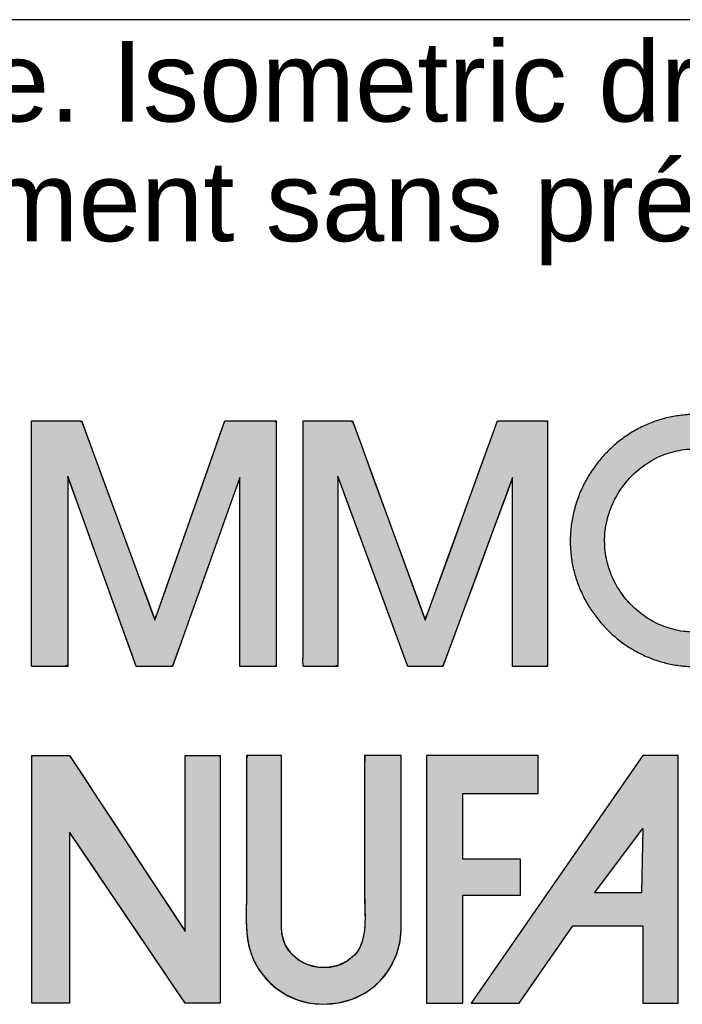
# Model space of a CAD drawing. Header units: inches. Extents: x 0 to 16.1, y 0 to 12.
# Tile 5 of 12: x 13.743 to 14.436, y 0.903 to 1.932. Entities that reach past the tile are written whole.
import ezdxf

# ---------------------------------------------------------------- set-up
doc = ezdxf.new("R2010")
doc.units = ezdxf.units.IN
doc.header["$MEASUREMENT"] = 0
doc.layers.add('Default', color=7, linetype='Continuous')

# ---------------------------------------------------------------- blocks, each defined once
blk = doc.blocks.new('block_2')
at = {"layer": 'Default', "linetype": 'Continuous'}
for points in [[(-0.49028, 0.22347), (-0.49028, 0.2089), (-0.49028, 0.19433), (-0.49028, 0.17976), (-0.49028, 0.16519), (-0.49028, 0.15063), (-0.49028, 0.13606), (-0.49028, 0.12149), (-0.49028, 0.10692), (-0.49028, 0.09236), (-0.49028, 0.08284), (-0.49028, 0.07209), (-0.49028, 0.06024), (-0.49028, 0.04804), (-0.49028, 0.03624), (-0.49028, 0.02558), (-0.49028, 0.01683), (-0.49028, 0.01072), (-0.49028, 0.008), (-0.48953, 0.00793), (-0.48684, 0.00793), (-0.48272, 0.00793), (-0.47769, 0.00793), (-0.47227, 0.00793), (-0.467, 0.00793), (-0.4624, 0.00793), (-0.459, 0.00793), (-0.45732, 0.00793), (-0.45723, 0.01064), (-0.45723, 0.02202), (-0.45723, 0.0401), (-0.45723, 0.06251), (-0.45723, 0.08686), (-0.45723, 0.11078), (-0.45723, 0.13189), (-0.45723, 0.14781), (-0.45723, 0.15616), (-0.45582, 0.15477), (-0.44862, 0.14412), (-0.43674, 0.12655), (-0.4218, 0.10444), (-0.40538, 0.08016), (-0.38912, 0.05611), (-0.37461, 0.03464), (-0.36346, 0.01815), (-0.35728, 0.00901), (-0.35624, 0.00793), (-0.35422, 0.00793), (-0.35074, 0.00793), (-0.34629, 0.00793), (-0.34136, 0.00793), (-0.33642, 0.00793), (-0.33197, 0.00793), (-0.32849, 0.00793), (-0.32647, 0.00793), (-0.32616, 0.0095), (-0.32616, 0.02272), (-0.32616, 0.04659), (-0.32616, 0.07765), (-0.32616, 0.11247), (-0.32616, 0.1476), (-0.32616, 0.1796), (-0.32616, 0.20503), (-0.32616, 0.22045), (-0.3263, 0.22347), (-0.328, 0.22347), (-0.33125, 0.22347), (-0.33556, 0.22347), (-0.34044, 0.22347), (-0.34542, 0.22347), (-0.34999, 0.22347), (-0.35368, 0.22347), (-0.356, 0.22347), (-0.35655, 0.22306), (-0.35655, 0.21531), (-0.35655, 0.19955), (-0.35655, 0.17823), (-0.35655, 0.15379), (-0.35655, 0.12869), (-0.35655, 0.10537), (-0.35655, 0.08628), (-0.35655, 0.07385), (-0.35667, 0.07053), (-0.36122, 0.07744), (-0.37117, 0.09258), (-0.38492, 0.11349), (-0.40087, 0.13774), (-0.4174, 0.16288), (-0.4329, 0.18647), (-0.44578, 0.20605), (-0.45442, 0.21918), (-0.45724, 0.22347), (-0.45855, 0.22347), (-0.46168, 0.22347), (-0.4661, 0.22347), (-0.47129, 0.22347), (-0.47672, 0.22347), (-0.48186, 0.22347), (-0.48619, 0.22347), (-0.48917, 0.22347)], [(-0.2365, 0.0069), (-0.2231, 0.00805), (-0.21099, 0.01135), (-0.20024, 0.01652), (-0.19092, 0.02332), (-0.18311, 0.03147), (-0.17687, 0.04072), (-0.17228, 0.05081), (-0.1694, 0.06148), (-0.16832, 0.07247), (-0.16831, 0.07768), (-0.16831, 0.09055), (-0.16831, 0.10973), (-0.16831, 0.13283), (-0.16831, 0.15746), (-0.16831, 0.18121), (-0.16831, 0.2017), (-0.16831, 0.21652), (-0.16831, 0.22329), (-0.16904, 0.22347), (-0.17163, 0.22347), (-0.17562, 0.22347), (-0.18049, 0.22347), (-0.18573, 0.22347), (-0.19083, 0.22347), (-0.19528, 0.22347), (-0.19857, 0.22347), (-0.20019, 0.22347), (-0.20028, 0.21349), (-0.20028, 0.19976), (-0.20028, 0.18603), (-0.20028, 0.1723), (-0.20028, 0.15858), (-0.20028, 0.14485), (-0.20028, 0.13112), (-0.20028, 0.11739), (-0.20028, 0.10367), (-0.20024, 0.09506), (-0.20008, 0.08918), (-0.19995, 0.08314), (-0.20002, 0.07706), (-0.20045, 0.07104), (-0.20141, 0.0652), (-0.20305, 0.05963), (-0.20556, 0.05445), (-0.20908, 0.04976), (-0.21526, 0.04461), (-0.22367, 0.04056), (-0.23261, 0.03878), (-0.24163, 0.03912), (-0.25028, 0.04145), (-0.25811, 0.04564), (-0.26469, 0.05156), (-0.26955, 0.05907), (-0.27227, 0.06803), (-0.27268, 0.07457), (-0.27268, 0.08377), (-0.27268, 0.10038), (-0.27268, 0.12199), (-0.27268, 0.14623), (-0.27268, 0.17067), (-0.27268, 0.19294), (-0.27268, 0.21064), (-0.27268, 0.22137), (-0.27282, 0.22347), (-0.27453, 0.22347), (-0.27778, 0.22347), (-0.28209, 0.22347), (-0.28698, 0.22347), (-0.29196, 0.22347), (-0.29654, 0.22347), (-0.30024, 0.22347), (-0.30256, 0.22347), (-0.30311, 0.22011), (-0.30311, 0.20779), (-0.30311, 0.19546), (-0.30311, 0.18314), (-0.30311, 0.17082), (-0.30311, 0.1585), (-0.30311, 0.14618), (-0.30311, 0.13386), (-0.30311, 0.12154), (-0.30311, 0.11062), (-0.30314, 0.10604), (-0.3032, 0.10144), (-0.30327, 0.09683), (-0.30333, 0.09222), (-0.30337, 0.0876), (-0.30337, 0.08299), (-0.30331, 0.07838), (-0.30318, 0.07379), (-0.30291, 0.06857), (-0.3011, 0.05732), (-0.29751, 0.04679), (-0.2923, 0.03716), (-0.28563, 0.02857), (-0.27769, 0.02119), (-0.26864, 0.01518), (-0.25864, 0.01068), (-0.24787, 0.00787)], [(-0.14629, 0.22347), (-0.14629, 0.21744), (-0.14629, 0.20105), (-0.14629, 0.17691), (-0.14629, 0.1476), (-0.14629, 0.1157), (-0.14629, 0.0838), (-0.14629, 0.05449), (-0.14629, 0.03035), (-0.14629, 0.01397), (-0.14629, 0.00793), (-0.14541, 0.00793), (-0.14302, 0.00793), (-0.13949, 0.00793), (-0.13521, 0.00793), (-0.13055, 0.00793), (-0.12589, 0.00793), (-0.1216, 0.00793), (-0.11808, 0.00793), (-0.11568, 0.00793), (-0.1148, 0.00793), (-0.1148, 0.01056), (-0.1148, 0.0177), (-0.1148, 0.02821), (-0.1148, 0.04098), (-0.1148, 0.05487), (-0.1148, 0.06876), (-0.1148, 0.08153), (-0.1148, 0.09204), (-0.1148, 0.09918), (-0.1148, 0.10181), (-0.11339, 0.10181), (-0.10957, 0.10181), (-0.10393, 0.10181), (-0.09709, 0.10181), (-0.08964, 0.10181), (-0.08219, 0.10181), (-0.07535, 0.10181), (-0.06971, 0.10181), (-0.06589, 0.10181), (-0.06448, 0.10181), (-0.06448, 0.10269), (-0.06448, 0.10508), (-0.06448, 0.1086), (-0.06448, 0.11288), (-0.06448, 0.11753), (-0.06448, 0.12219), (-0.06448, 0.12647), (-0.06448, 0.12999), (-0.06448, 0.13238), (-0.06448, 0.13326), (-0.06589, 0.13326), (-0.06971, 0.13326), (-0.07535, 0.13326), (-0.08219, 0.13326), (-0.08964, 0.13326), (-0.09709, 0.13326), (-0.10393, 0.13326), (-0.10957, 0.13326), (-0.11339, 0.13326), (-0.1148, 0.13326), (-0.1148, 0.13486), (-0.1148, 0.1392), (-0.1148, 0.14561), (-0.1148, 0.15338), (-0.1148, 0.16184), (-0.1148, 0.1703), (-0.1148, 0.17807), (-0.1148, 0.18447), (-0.1148, 0.18882), (-0.1148, 0.19042), (-0.11297, 0.19042), (-0.10798, 0.19042), (-0.10064, 0.19042), (-0.09173, 0.19042), (-0.08203, 0.19042), (-0.07233, 0.19042), (-0.06342, 0.19042), (-0.05608, 0.19042), (-0.0511, 0.19042), (-0.04926, 0.19042), (-0.04926, 0.19134), (-0.04926, 0.19385), (-0.04926, 0.19755), (-0.04926, 0.20204), (-0.04926, 0.20693), (-0.04926, 0.21182), (-0.04926, 0.21631), (-0.04926, 0.22001), (-0.04926, 0.22252), (-0.04926, 0.22345), (-0.05132, 0.22345), (-0.05699, 0.22345), (-0.06558, 0.22345), (-0.07634, 0.22346), (-0.08856, 0.22346), (-0.10152, 0.22346), (-0.1145, 0.22347), (-0.12677, 0.22347), (-0.13761, 0.22347)]]:
    blk.add_hatch(color=7, dxfattribs=at).paths.add_polyline_path(points)
h = blk.add_hatch(color=7, dxfattribs=at)
h.paths.add_polyline_path([(0.04198, 0.22347), (0.04001, 0.22064), (-0.10749, 0.00793), (-0.06554, 0.00793), (-0.01885, 0.07507), (0.04198, 0.07507), (0.04198, 0.00793), (0.07292, 0.00793), (0.07292, 0.22347)])
h.paths.add_polyline_path([(0.04093, 0.10388), (0.04198, 0.16001), (0, 0.10388)])
at = {"layer": 'Default', "color": 7, "linetype": 'Continuous'}
for p, q in [((0.04198, 0.22347), (0.04001, 0.22064)), ((0.07292, 0.22347), (0.04198, 0.22347)), ((0.07292, 0.00793), (0.07292, 0.22347)), ((0.04001, 0.22064), (-0.10749, 0.00793)), ((0, 0.10388), (0.04198, 0.16001)), ((0.04198, 0.16001), (0.04093, 0.10388)), ((0.04093, 0.10388), (0, 0.10388)), ((-0.06554, 0.00793), (-0.01885, 0.07507)), ((-0.01885, 0.07507), (0.04198, 0.07507)), ((0.04198, 0.07507), (0.04198, 0.00793)), ((-0.10749, 0.00793), (-0.06554, 0.00793)), ((0.04198, 0.00793), (0.07292, 0.00793))]:
    blk.add_line(p, q, dxfattribs=at)
for points in [[(-0.49028, 0.22347), (-0.48917, 0.22347), (-0.48619, 0.22347), (-0.48186, 0.22347), (-0.47672, 0.22347), (-0.47129, 0.22347), (-0.4661, 0.22347), (-0.46168, 0.22347), (-0.45855, 0.22347), (-0.45724, 0.22347), (-0.45442, 0.21918), (-0.44578, 0.20605), (-0.4329, 0.18647), (-0.4174, 0.16288), (-0.40087, 0.13774), (-0.38492, 0.11349), (-0.37117, 0.09258), (-0.36122, 0.07744), (-0.35667, 0.07053), (-0.35655, 0.07385), (-0.35655, 0.08628), (-0.35655, 0.10537), (-0.35655, 0.12869), (-0.35655, 0.15379), (-0.35655, 0.17823), (-0.35655, 0.19955), (-0.35655, 0.21531), (-0.35655, 0.22306), (-0.356, 0.22347), (-0.35368, 0.22347), (-0.34999, 0.22347), (-0.34542, 0.22347), (-0.34044, 0.22347), (-0.33556, 0.22347), (-0.33125, 0.22347), (-0.328, 0.22347), (-0.3263, 0.22347), (-0.32616, 0.22045), (-0.32616, 0.20503), (-0.32616, 0.1796), (-0.32616, 0.1476), (-0.32616, 0.11247), (-0.32616, 0.07765), (-0.32616, 0.04659), (-0.32616, 0.02272), (-0.32616, 0.0095), (-0.32647, 0.00793), (-0.32849, 0.00793), (-0.33197, 0.00793), (-0.33642, 0.00793), (-0.34136, 0.00793), (-0.34629, 0.00793), (-0.35074, 0.00793), (-0.35422, 0.00793), (-0.35624, 0.00793), (-0.35728, 0.00901), (-0.36346, 0.01815), (-0.37461, 0.03464), (-0.38912, 0.05611), (-0.40538, 0.08016), (-0.4218, 0.10444), (-0.43674, 0.12655), (-0.44862, 0.14412), (-0.45582, 0.15477), (-0.45723, 0.15616), (-0.45723, 0.14781), (-0.45723, 0.13189), (-0.45723, 0.11078), (-0.45723, 0.08686), (-0.45723, 0.06251), (-0.45723, 0.0401), (-0.45723, 0.02202), (-0.45723, 0.01064), (-0.45732, 0.00793), (-0.459, 0.00793), (-0.4624, 0.00793), (-0.467, 0.00793), (-0.47227, 0.00793), (-0.47769, 0.00793), (-0.48272, 0.00793), (-0.48684, 0.00793), (-0.48953, 0.00793), (-0.49028, 0.008), (-0.49028, 0.01072), (-0.49028, 0.01683), (-0.49028, 0.02558), (-0.49028, 0.03624), (-0.49028, 0.04804), (-0.49028, 0.06024), (-0.49028, 0.07209), (-0.49028, 0.08284), (-0.49028, 0.09236), (-0.49028, 0.10692), (-0.49028, 0.12149), (-0.49028, 0.13606), (-0.49028, 0.15063), (-0.49028, 0.16519), (-0.49028, 0.17976), (-0.49028, 0.19433), (-0.49028, 0.2089), (-0.49028, 0.22347)], [(-0.2365, 0.0069), (-0.2231, 0.00805), (-0.21099, 0.01135), (-0.20024, 0.01652), (-0.19092, 0.02332), (-0.18311, 0.03147), (-0.17687, 0.04072), (-0.17228, 0.05081), (-0.1694, 0.06148), (-0.16832, 0.07247), (-0.16831, 0.07768), (-0.16831, 0.09055), (-0.16831, 0.10973), (-0.16831, 0.13283), (-0.16831, 0.15746), (-0.16831, 0.18121), (-0.16831, 0.2017), (-0.16831, 0.21652), (-0.16831, 0.22329), (-0.16904, 0.22347), (-0.17163, 0.22347), (-0.17562, 0.22347), (-0.18049, 0.22347), (-0.18573, 0.22347), (-0.19083, 0.22347), (-0.19528, 0.22347), (-0.19857, 0.22347), (-0.20019, 0.22347), (-0.20028, 0.21349), (-0.20028, 0.19976), (-0.20028, 0.18603), (-0.20028, 0.1723), (-0.20028, 0.15858), (-0.20028, 0.14485), (-0.20028, 0.13112), (-0.20028, 0.11739), (-0.20028, 0.10367), (-0.20024, 0.09506), (-0.20008, 0.08918), (-0.19995, 0.08314), (-0.20002, 0.07706), (-0.20045, 0.07104), (-0.20141, 0.0652), (-0.20305, 0.05963), (-0.20556, 0.05445), (-0.20908, 0.04976), (-0.21526, 0.04461), (-0.22367, 0.04056), (-0.23261, 0.03878), (-0.24163, 0.03912), (-0.25028, 0.04145), (-0.25811, 0.04564), (-0.26469, 0.05156), (-0.26955, 0.05907), (-0.27227, 0.06803), (-0.27268, 0.07457), (-0.27268, 0.08377), (-0.27268, 0.10038), (-0.27268, 0.12199), (-0.27268, 0.14623), (-0.27268, 0.17067), (-0.27268, 0.19294), (-0.27268, 0.21064), (-0.27268, 0.22137), (-0.27282, 0.22347), (-0.27453, 0.22347), (-0.27778, 0.22347), (-0.28209, 0.22347), (-0.28698, 0.22347), (-0.29196, 0.22347), (-0.29654, 0.22347), (-0.30024, 0.22347), (-0.30256, 0.22347), (-0.30311, 0.22011), (-0.30311, 0.20779), (-0.30311, 0.19546), (-0.30311, 0.18314), (-0.30311, 0.17082), (-0.30311, 0.1585), (-0.30311, 0.14618), (-0.30311, 0.13386), (-0.30311, 0.12154), (-0.30311, 0.11062), (-0.30314, 0.10604), (-0.3032, 0.10144), (-0.30327, 0.09683), (-0.30333, 0.09222), (-0.30337, 0.0876), (-0.30337, 0.08299), (-0.30331, 0.07838), (-0.30318, 0.07379), (-0.30291, 0.06857), (-0.3011, 0.05732), (-0.29751, 0.04679), (-0.2923, 0.03716), (-0.28563, 0.02857), (-0.27769, 0.02119), (-0.26864, 0.01518), (-0.25864, 0.01068), (-0.24787, 0.00787), (-0.2365, 0.0069)], [(-0.14629, 0.22347), (-0.14629, 0.21744), (-0.14629, 0.20105), (-0.14629, 0.17691), (-0.14629, 0.1476), (-0.14629, 0.1157), (-0.14629, 0.0838), (-0.14629, 0.05449), (-0.14629, 0.03035), (-0.14629, 0.01397), (-0.14629, 0.00793), (-0.14541, 0.00793), (-0.14302, 0.00793), (-0.13949, 0.00793), (-0.13521, 0.00793), (-0.13055, 0.00793), (-0.12589, 0.00793), (-0.1216, 0.00793), (-0.11808, 0.00793), (-0.11568, 0.00793), (-0.1148, 0.00793), (-0.1148, 0.01056), (-0.1148, 0.0177), (-0.1148, 0.02821), (-0.1148, 0.04098), (-0.1148, 0.05487), (-0.1148, 0.06876), (-0.1148, 0.08153), (-0.1148, 0.09204), (-0.1148, 0.09918), (-0.1148, 0.10181), (-0.11339, 0.10181), (-0.10957, 0.10181), (-0.10393, 0.10181), (-0.09709, 0.10181), (-0.08964, 0.10181), (-0.08219, 0.10181), (-0.07535, 0.10181), (-0.06971, 0.10181), (-0.06589, 0.10181), (-0.06448, 0.10181), (-0.06448, 0.10269), (-0.06448, 0.10508), (-0.06448, 0.1086), (-0.06448, 0.11288), (-0.06448, 0.11753), (-0.06448, 0.12219), (-0.06448, 0.12647), (-0.06448, 0.12999), (-0.06448, 0.13238), (-0.06448, 0.13326), (-0.06589, 0.13326), (-0.06971, 0.13326), (-0.07535, 0.13326), (-0.08219, 0.13326), (-0.08964, 0.13326), (-0.09709, 0.13326), (-0.10393, 0.13326), (-0.10957, 0.13326), (-0.11339, 0.13326), (-0.1148, 0.13326), (-0.1148, 0.13486), (-0.1148, 0.1392), (-0.1148, 0.14561), (-0.1148, 0.15338), (-0.1148, 0.16184), (-0.1148, 0.1703), (-0.1148, 0.17807), (-0.1148, 0.18447), (-0.1148, 0.18882), (-0.1148, 0.19042), (-0.11297, 0.19042), (-0.10798, 0.19042), (-0.10064, 0.19042), (-0.09173, 0.19042), (-0.08203, 0.19042), (-0.07233, 0.19042), (-0.06342, 0.19042), (-0.05608, 0.19042), (-0.0511, 0.19042), (-0.04926, 0.19042), (-0.04926, 0.19134), (-0.04926, 0.19385), (-0.04926, 0.19755), (-0.04926, 0.20204), (-0.04926, 0.20693), (-0.04926, 0.21182), (-0.04926, 0.21631), (-0.04926, 0.22001), (-0.04926, 0.22252), (-0.04926, 0.22345), (-0.05132, 0.22345), (-0.05699, 0.22345), (-0.06558, 0.22345), (-0.07634, 0.22346), (-0.08856, 0.22346), (-0.10152, 0.22346), (-0.1145, 0.22347), (-0.12677, 0.22347), (-0.13761, 0.22347), (-0.14629, 0.22347)]]:
    blk.add_lwpolyline(points, close=True, dxfattribs=at)
at = {"layer": 'Default', "color": 7, "linetype": 'Continuous', "const_width": 0.00035}
for points in [[(0.04198, 0.22347), (0.04001, 0.22064), (-0.10749, 0.00793), (-0.06554, 0.00793), (-0.01885, 0.07507), (0.04198, 0.07507), (0.04198, 0.00793), (0.07292, 0.00793), (0.07292, 0.22347), (0.04198, 0.22347)], [(0.04093, 0.10388), (0, 0.10388), (0.04198, 0.16001), (0.04093, 0.10388)]]:
    blk.add_lwpolyline(points, close=True, dxfattribs=at)
at = {"layer": 'Default', "color": 7, "linetype": 'Continuous'}
for points in [[(-0.49028, 0.22347), (-0.49028, 0.22347), (-0.45723, 0.22347), (-0.45723, 0.22347)], [(-0.45723, 0.22347), (-0.45723, 0.22347), (-0.35655, 0.07035), (-0.35655, 0.07035)], [(-0.35655, 0.07035), (-0.35655, 0.07035), (-0.35655, 0.22347), (-0.35655, 0.22347)], [(-0.35655, 0.22347), (-0.35655, 0.22347), (-0.32616, 0.22347), (-0.32616, 0.22347)], [(-0.32616, 0.22347), (-0.32616, 0.22347), (-0.32616, 0.00793), (-0.32616, 0.00793)], [(-0.27268, 0.22347), (-0.27268, 0.22347), (-0.30311, 0.22347), (-0.30311, 0.22347)], [(-0.27268, 0.07348), (-0.27268, 0.07348), (-0.27268, 0.22347), (-0.27268, 0.22347)], [(-0.16831, 0.22347), (-0.16831, 0.22347), (-0.20028, 0.22347), (-0.20028, 0.22347)], [(-0.16831, 0.07348), (-0.16831, 0.07348), (-0.16831, 0.22347), (-0.16831, 0.22347)], [(-0.14629, 0.22347), (-0.14629, 0.22347), (-0.14629, 0.00793), (-0.14629, 0.00793)], [(-0.04926, 0.22345), (-0.04926, 0.22345), (-0.12172, 0.22347), (-0.14629, 0.22347)], [(-0.04926, 0.19042), (-0.04926, 0.19042), (-0.04926, 0.22345), (-0.04926, 0.22345)], [(-0.1148, 0.13326), (-0.1148, 0.13326), (-0.1148, 0.19042), (-0.1148, 0.19042)], [(-0.1148, 0.19042), (-0.1148, 0.19042), (-0.04926, 0.19042), (-0.04926, 0.19042)], [(-0.35655, 0.00793), (-0.35655, 0.00793), (-0.45723, 0.15686), (-0.45723, 0.15686)], [(-0.45723, 0.15686), (-0.45723, 0.15686), (-0.45723, 0.00793), (-0.45723, 0.00793)], [(-0.06448, 0.13326), (-0.06448, 0.13326), (-0.1148, 0.13326), (-0.1148, 0.13326)], [(-0.06448, 0.10181), (-0.06448, 0.10181), (-0.06448, 0.13326), (-0.06448, 0.13326)], [(-0.1148, 0.00793), (-0.1148, 0.00793), (-0.1148, 0.10181), (-0.1148, 0.10181)], [(-0.1148, 0.10181), (-0.1148, 0.10181), (-0.06448, 0.10181), (-0.06448, 0.10181)], [(-0.2365, 0.0069), (-0.19401, 0.0069), (-0.16831, 0.03994), (-0.16831, 0.07348)], [(-0.45723, 0.00793), (-0.45723, 0.00793), (-0.49028, 0.00793), (-0.49028, 0.00793)], [(-0.32616, 0.00793), (-0.32616, 0.00793), (-0.35655, 0.00793), (-0.35655, 0.00793)], [(-0.14629, 0.00793), (-0.14629, 0.00793), (-0.1148, 0.00793), (-0.1148, 0.00793)]]:
    blk.add_open_spline(points, degree=3, dxfattribs=at)
for points, knots in [([(-0.49028, 0.00793), (-0.49028, 0.00793), (-0.49028, 0.0669), (-0.49028, 0.09103), (-0.49028, 0.13518), (-0.49028, 0.17931), (-0.49028, 0.22347)], [0, 0, 0, 0, 0.5, 0.5, 0.5, 1, 1, 1, 1]), ([(-0.30311, 0.22347), (-0.30311, 0.18612), (-0.30311, 0.14879), (-0.30311, 0.11146), (-0.30311, 0.09759), (-0.30379, 0.08349), (-0.30298, 0.06962), (-0.30093, 0.03442), (-0.2717, 0.0069), (-0.2365, 0.0069)], [0, 0, 0, 0, 0.333333, 0.333333, 0.333333, 0.666667, 0.666667, 0.666667, 1, 1, 1, 1]), ([(-0.20028, 0.22347), (-0.20028, 0.18187), (-0.20028, 0.14027), (-0.20028, 0.09867), (-0.20028, 0.08177), (-0.19699, 0.0603), (-0.21106, 0.04782), (-0.23348, 0.02796), (-0.27268, 0.04214), (-0.27268, 0.07348)], [0, 0, 0, 0, 0.333333, 0.333333, 0.333333, 0.666667, 0.666667, 0.666667, 1, 1, 1, 1])]:
    blk.add_open_spline(points, degree=3, knots=knots, dxfattribs=at)
blk = doc.blocks.new('Block1')
at = {"layer": 'Default', "linetype": 'Continuous'}
h = blk.add_hatch(color=7, dxfattribs=at)
edge = h.paths.add_edge_path()
edge.add_spline(control_points=[(2.17777, 1.22006), (2.17707, 1.22003), (2.17586, 1.21996), (2.17326, 1.21981), (2.17188, 1.21972), (2.16649, 1.2191), (2.16251, 1.21853), (2.15431, 1.2168), (2.15052, 1.21575), (2.14263, 1.21308), (2.13899, 1.2116), (2.13155, 1.20809), (2.12809, 1.20619), (2.12115, 1.2019), (2.1179, 1.19962), (2.11151, 1.19462), (2.10851, 1.19199), (2.10271, 1.18634), (2.09999, 1.18339), (2.09483, 1.17716), (2.09244, 1.17393), (2.08796, 1.16717), (2.08592, 1.1637), (2.08218, 1.15646), (2.08053, 1.1528), (2.07758, 1.14515), (2.07633, 1.14132), (2.07423, 1.13331), (2.07342, 1.12936), (2.07222, 1.12107), (2.07187, 1.11702), (2.07163, 1.10864), (2.07175, 1.10464), (2.07244, 1.09649), (2.073, 1.09271), (2.07456, 1.08492), (2.07551, 1.08124), (2.07788, 1.07375), (2.07922, 1.07021), (2.08235, 1.06308), (2.08405, 1.05969), (2.08788, 1.05297), (2.08993, 1.04977), (2.0944, 1.04351), (2.09676, 1.04053), (2.10184, 1.03477), (2.10449, 1.03205), (2.11013, 1.02683), (2.11303, 1.02441), (2.11919, 1.01978), (2.12231, 1.01768), (2.12894, 1.01371), (2.13225, 1.01195), (2.13932, 1.00868), (2.14278, 1.00729), (2.15023, 1.00479), (2.15382, 1.00379), (2.16158, 1.00211), (2.16531, 1.00153), (2.17078, 1.00091), (2.17228, 1.0008), (2.17542, 1.00061), (2.17706, 1.00052), (2.18311, 1.00055), (2.18447, 1.00065), (2.18743, 1.00086), (2.18904, 1.00098), (2.19476, 1.00167), (2.19872, 1.00231), (2.20667, 1.00406), (2.21047, 1.00513), (2.21812, 1.00772), (2.22176, 1.00918), (2.22901, 1.01256), (2.23247, 1.0144), (2.23927, 1.0185), (2.24251, 1.02069), (2.24882, 1.02546), (2.2518, 1.02798), (2.25757, 1.03338), (2.26026, 1.03619), (2.26543, 1.04217), (2.26782, 1.04524), (2.27234, 1.05176), (2.27438, 1.05506), (2.27819, 1.06207), (2.27986, 1.06557), (2.28292, 1.07302), (2.2842, 1.07669), (2.28643, 1.08452), (2.2873, 1.08835), (2.28834, 1.09448), (2.28858, 1.09639), (2.28901, 1.10011), (2.2892, 1.10192), (2.28946, 1.10479), (2.2895, 1.10578), (2.28957, 1.1077), (2.2896, 1.10862), (2.28962, 1.11118), (2.2896, 1.11176), (2.28956, 1.11311), (2.28953, 1.11388), (2.28931, 1.11645), (2.28915, 1.1182), (2.28878, 1.12184), (2.28858, 1.12372), (2.28763, 1.12986), (2.28683, 1.13371), (2.28472, 1.14159), (2.2835, 1.14532), (2.28057, 1.15283), (2.27894, 1.1564), (2.27524, 1.1635), (2.27324, 1.16688), (2.26884, 1.17351), (2.26649, 1.17667), (2.26142, 1.18279), (2.25876, 1.18568), (2.25308, 1.19123), (2.25013, 1.19383), (2.2439, 1.19877), (2.2407, 1.20104), (2.23396, 1.2053), (2.23055, 1.20721), (2.22333, 1.21074), (2.21974, 1.21227), (2.21211, 1.21501), (2.20837, 1.21613), (2.20038, 1.21801), (2.19651, 1.2187), (2.18869, 1.21963), (2.18514, 1.21982), (2.18086, 1.22009), (2.18045, 1.22011), (2.18004, 1.22013)], knot_values=[0, 0, 0, 0, 0.006253, 0.006253, 0.012505, 0.012505, 0.030829, 0.030829, 0.048882, 0.048882, 0.066764, 0.066764, 0.084548, 0.084548, 0.102286, 0.102286, 0.120012, 0.120012, 0.137747, 0.137747, 0.15551, 0.15551, 0.173315, 0.173315, 0.191184, 0.191184, 0.20915, 0.20915, 0.227262, 0.227262, 0.245593, 0.245593, 0.263702, 0.263702, 0.281026, 0.281026, 0.298163, 0.298163, 0.315172, 0.315172, 0.332097, 0.332097, 0.348969, 0.348969, 0.365805, 0.365805, 0.382621, 0.382621, 0.39943, 0.39943, 0.41625, 0.41625, 0.433104, 0.433104, 0.450033, 0.450033, 0.467091, 0.467091, 0.484355, 0.484355, 0.491212, 0.491212, 0.49807, 0.49807, 0.505746, 0.505746, 0.513421, 0.513421, 0.531337, 0.531337, 0.549023, 0.549023, 0.566548, 0.566548, 0.583962, 0.583962, 0.601305, 0.601305, 0.618607, 0.618607, 0.635893, 0.635893, 0.65319, 0.65319, 0.67053, 0.67053, 0.687954, 0.687954, 0.705517, 0.705517, 0.72329, 0.72329, 0.732328, 0.732328, 0.741367, 0.741367, 0.744906, 0.744906, 0.748446, 0.748446, 0.750825, 0.750825, 0.753204, 0.753204, 0.762224, 0.762224, 0.771244, 0.771244, 0.789037, 0.789037, 0.806664, 0.806664, 0.824184, 0.824184, 0.841639, 0.841639, 0.859056, 0.859056, 0.876456, 0.876456, 0.893855, 0.893855, 0.91127, 0.91127, 0.928728, 0.928728, 0.946265, 0.946265, 0.963936, 0.963936, 0.981815, 0.981815, 0.998218, 0.998218, 1, 1, 1, 1], degree=3, periodic=0)
edge.add_line((2.18004, 1.22013), (2.17777, 1.22006))
edge = h.paths.add_edge_path()
edge.add_spline(control_points=[(2.17867, 1.19007), (2.17774, 1.19001), (2.17497, 1.18989), (2.17104, 1.18945), (2.16692, 1.18883), (2.16235, 1.18787), (2.15839, 1.18678), (2.15398, 1.18529), (2.15021, 1.18376), (2.14597, 1.18176), (2.14241, 1.17982), (2.13838, 1.17732), (2.13507, 1.17501), (2.1313, 1.17205), (2.12826, 1.16939), (2.12479, 1.16601), (2.12205, 1.16304), (2.11895, 1.15929), (2.11654, 1.15604), (2.11384, 1.15197), (2.11179, 1.14848), (2.10955, 1.14415), (2.10788, 1.14044), (2.10614, 1.13592), (2.10487, 1.13203), (2.10365, 1.12736), (2.10282, 1.12332), (2.10213, 1.11853), (2.10177, 1.11438), (2.10163, 1.10958), (2.10175, 1.10546), (2.10215, 1.10084), (2.10271, 1.09694), (2.1036, 1.09249), (2.10458, 1.08872), (2.10595, 1.08439), (2.10732, 1.08077), (2.10915, 1.07659), (2.11088, 1.07315), (2.11315, 1.06916), (2.11522, 1.06593), (2.11789, 1.06219), (2.12028, 1.05919), (2.12332, 1.05573), (2.12599, 1.05299), (2.12935, 1.04988), (2.13229, 1.04743), (2.13593, 1.0447), (2.1391, 1.04256), (2.14296, 1.04024), (2.14635, 1.03845), (2.15039, 1.03657), (2.15397, 1.03515), (2.15816, 1.03374), (2.1619, 1.0327), (2.16621, 1.03177), (2.17009, 1.03116), (2.17403, 1.03072), (2.17703, 1.03056), (2.18013, 1.03041), (2.18199, 1.03056), (2.18545, 1.03076), (2.18987, 1.03128), (2.1939, 1.03193), (2.19855, 1.03296), (2.20242, 1.03404), (2.2069, 1.03556), (2.2106, 1.03705), (2.21488, 1.03904), (2.21838, 1.0409), (2.22243, 1.04334), (2.2257, 1.04555), (2.22946, 1.0484), (2.23247, 1.05094), (2.23591, 1.05416), (2.23864, 1.057), (2.24171, 1.06055), (2.24412, 1.06366), (2.24678, 1.0675), (2.24886, 1.07086), (2.25108, 1.07494), (2.25279, 1.07852), (2.25455, 1.08281), (2.25586, 1.08659), (2.25714, 1.09106), (2.25803, 1.09501), (2.25879, 1.09966), (2.25923, 1.10375), (2.25955, 1.10706), (2.25959, 1.1086), (2.25963, 1.11021), (2.25962, 1.1109), (2.25959, 1.11195), (2.25933, 1.11493), (2.25895, 1.11902), (2.25826, 1.12368), (2.25743, 1.12764), (2.25622, 1.13218), (2.25497, 1.13599), (2.25326, 1.14038), (2.25161, 1.14401), (2.24942, 1.14821), (2.2474, 1.15163), (2.24476, 1.15559), (2.24239, 1.15877), (2.23935, 1.16245), (2.23666, 1.16537), (2.23325, 1.16871), (2.23028, 1.17132), (2.22655, 1.17427), (2.22332, 1.17657), (2.21933, 1.17909), (2.21586, 1.18103), (2.21165, 1.18309), (2.20798, 1.18465), (2.2036, 1.18623), (2.19974, 1.18738), (2.19521, 1.18845), (2.19121, 1.18916), (2.18677, 1.18967), (2.18321, 1.1899), (2.17961, 1.19013), (2.17909, 1.19014), (2.17877, 1.19009), (2.17867, 1.19007)], knot_values=[0, 0, 0, 0, 0.012505, 0.012505, 0.030829, 0.030829, 0.048882, 0.048882, 0.066764, 0.066764, 0.084548, 0.084548, 0.102286, 0.102286, 0.120012, 0.120012, 0.137747, 0.137747, 0.15551, 0.15551, 0.173315, 0.173315, 0.191184, 0.191184, 0.20915, 0.20915, 0.227262, 0.227262, 0.245593, 0.245593, 0.263702, 0.263702, 0.281026, 0.281026, 0.298163, 0.298163, 0.315172, 0.315172, 0.332097, 0.332097, 0.348969, 0.348969, 0.365805, 0.365805, 0.382621, 0.382621, 0.39943, 0.39943, 0.41625, 0.41625, 0.433104, 0.433104, 0.450033, 0.450033, 0.467091, 0.467091, 0.484355, 0.484355, 0.49807, 0.49807, 0.49807, 0.513421, 0.513421, 0.531337, 0.531337, 0.549023, 0.549023, 0.566548, 0.566548, 0.583962, 0.583962, 0.601305, 0.601305, 0.618607, 0.618607, 0.635893, 0.635893, 0.65319, 0.65319, 0.67053, 0.67053, 0.687954, 0.687954, 0.705517, 0.705517, 0.72329, 0.72329, 0.741367, 0.741367, 0.748446, 0.748446, 0.748446, 0.753204, 0.753204, 0.771244, 0.771244, 0.789037, 0.789037, 0.806664, 0.806664, 0.824184, 0.824184, 0.841639, 0.841639, 0.859056, 0.859056, 0.876456, 0.876456, 0.893855, 0.893855, 0.91127, 0.91127, 0.928728, 0.928728, 0.946265, 0.946265, 0.963936, 0.963936, 0.981815, 0.981815, 0.998218, 0.998218, 0.998218, 1, 1, 1, 1], degree=3, periodic=0)
for points in [[(1.60251, 1.21448), (1.60251, 1.19476), (1.60251, 1.17504), (1.60251, 1.15533), (1.60251, 1.13561), (1.60251, 1.11589), (1.60251, 1.09617), (1.60251, 1.07943), (1.60251, 1.06864), (1.60251, 1.05785), (1.60251, 1.04707), (1.60251, 1.03628), (1.60251, 1.0255), (1.60251, 1.01471), (1.6025, 1.01058), (1.60246, 1.00905), (1.60241, 1.00697), (1.6024, 1.00471), (1.60245, 1.00264), (1.60259, 1.00112), (1.60287, 1.00054), (1.60754, 1.00054), (1.61221, 1.00054), (1.61688, 1.00054), (1.62155, 1.00054), (1.62622, 1.00054), (1.63089, 1.00054), (1.634, 1.00174), (1.634, 1.01777), (1.634, 1.04722), (1.634, 1.08339), (1.634, 1.11955), (1.634, 1.14901), (1.634, 1.16504), (1.63567, 1.1616), (1.64333, 1.14035), (1.65503, 1.10791), (1.66834, 1.071), (1.68084, 1.03633), (1.69012, 1.0106), (1.69375, 1.00054), (1.69566, 1.00054), (1.70055, 1.00054), (1.70713, 1.00054), (1.71415, 1.00054), (1.72031, 1.00054), (1.72435, 1.00054), (1.72565, 1.00173), (1.73134, 1.01766), (1.74178, 1.04692), (1.7546, 1.08286), (1.76742, 1.11879), (1.77786, 1.14806), (1.78354, 1.16399), (1.78397, 1.16057), (1.78397, 1.13946), (1.78397, 1.10723), (1.78397, 1.07055), (1.78397, 1.0361), (1.78397, 1.01054), (1.78397, 1.00054), (1.78588, 1.00054), (1.79077, 1.00054), (1.79735, 1.00054), (1.80436, 1.00054), (1.81052, 1.00054), (1.81456, 1.00054), (1.81544, 1.00209), (1.81544, 1.02279), (1.81544, 1.06082), (1.81544, 1.10751), (1.81544, 1.1542), (1.81544, 1.19223), (1.81544, 1.21293), (1.81419, 1.21448), (1.80847, 1.21448), (1.79974, 1.21448), (1.7898, 1.21448), (1.78047, 1.21448), (1.77355, 1.21448), (1.77084, 1.21448), (1.76715, 1.20394), (1.7577, 1.17699), (1.74498, 1.14066), (1.73143, 1.102), (1.71952, 1.06802), (1.71172, 1.04575), (1.70956, 1.04215), (1.70337, 1.05895), (1.69199, 1.0898), (1.67803, 1.12769), (1.66406, 1.16558), (1.65269, 1.19643), (1.6465, 1.21323), (1.64482, 1.21448), (1.63924, 1.21448), (1.63072, 1.21448), (1.62102, 1.21448), (1.61191, 1.21448), (1.60516, 1.21448)], [(1.83902, 1.21448), (1.83902, 1.19476), (1.83902, 1.17504), (1.83902, 1.15533), (1.83902, 1.13561), (1.83902, 1.11589), (1.83902, 1.09617), (1.83902, 1.07943), (1.83902, 1.06864), (1.83902, 1.05785), (1.83902, 1.04707), (1.83902, 1.03628), (1.83902, 1.0255), (1.83902, 1.01471), (1.83901, 1.01057), (1.83897, 1.00903), (1.83892, 1.00695), (1.8389, 1.00469), (1.83895, 1.00263), (1.8391, 1.00112), (1.83939, 1.00054), (1.84389, 1.00054), (1.8484, 1.00054), (1.85291, 1.00054), (1.85741, 1.00054), (1.86192, 1.00054), (1.86642, 1.00054), (1.86942, 1.00174), (1.86942, 1.01777), (1.86942, 1.04722), (1.86942, 1.08339), (1.86942, 1.11955), (1.86942, 1.14901), (1.86942, 1.16504), (1.87112, 1.1616), (1.87892, 1.14035), (1.89083, 1.10791), (1.90438, 1.071), (1.91711, 1.03633), (1.92655, 1.0106), (1.93025, 1.00054), (1.9321, 1.00054), (1.93682, 1.00054), (1.94319, 1.00054), (1.94996, 1.00054), (1.95592, 1.00054), (1.95982, 1.00054), (1.96111, 1.00173), (1.967, 1.01766), (1.97782, 1.04692), (1.9911, 1.08286), (2.00438, 1.11879), (2.0152, 1.14806), (2.02109, 1.16399), (2.02153, 1.16057), (2.02153, 1.13946), (2.02153, 1.10723), (2.02153, 1.07055), (2.02153, 1.0361), (2.02153, 1.01054), (2.02153, 1.00054), (2.02338, 1.00054), (2.0281, 1.00054), (2.03446, 1.00054), (2.04123, 1.00054), (2.04718, 1.00054), (2.05108, 1.00054), (2.05193, 1.00209), (2.05193, 1.02279), (2.05193, 1.06082), (2.05193, 1.10751), (2.05193, 1.1542), (2.05193, 1.19223), (2.05193, 1.21293), (2.05071, 1.21448), (2.04512, 1.21448), (2.0366, 1.21448), (2.0269, 1.21448), (2.01778, 1.21448), (2.01102, 1.21448), (2.00838, 1.21448), (2.00455, 1.20394), (1.99479, 1.17699), (1.98162, 1.14066), (1.96761, 1.102), (1.9553, 1.06802), (1.94723, 1.04575), (1.94501, 1.04215), (1.93887, 1.05895), (1.92759, 1.0898), (1.91374, 1.12769), (1.8999, 1.16558), (1.88862, 1.19643), (1.88248, 1.21323), (1.88082, 1.21448), (1.8753, 1.21448), (1.86688, 1.21448), (1.85731, 1.21448), (1.84831, 1.21448), (1.84164, 1.21448)]]:
    blk.add_hatch(color=7, dxfattribs=at).paths.add_polyline_path(points)
at = {"layer": 'Default', "color": 7, "linetype": 'Continuous'}
for points in [[(1.60251, 1.21448), (1.60516, 1.21448), (1.61191, 1.21448), (1.62102, 1.21448), (1.63072, 1.21448), (1.63924, 1.21448), (1.64482, 1.21448), (1.6465, 1.21323), (1.65269, 1.19643), (1.66406, 1.16558), (1.67803, 1.12769), (1.69199, 1.0898), (1.70337, 1.05895), (1.70956, 1.04215), (1.71172, 1.04575), (1.71952, 1.06802), (1.73143, 1.102), (1.74498, 1.14066), (1.7577, 1.17699), (1.76715, 1.20394), (1.77084, 1.21448), (1.77355, 1.21448), (1.78047, 1.21448), (1.7898, 1.21448), (1.79974, 1.21448), (1.80847, 1.21448), (1.81419, 1.21448), (1.81544, 1.21293), (1.81544, 1.19223), (1.81544, 1.1542), (1.81544, 1.10751), (1.81544, 1.06082), (1.81544, 1.02279), (1.81544, 1.00209), (1.81456, 1.00054), (1.81052, 1.00054), (1.80436, 1.00054), (1.79735, 1.00054), (1.79077, 1.00054), (1.78588, 1.00054), (1.78397, 1.00054), (1.78397, 1.01054), (1.78397, 1.0361), (1.78397, 1.07055), (1.78397, 1.10723), (1.78397, 1.13946), (1.78397, 1.16057), (1.78354, 1.16399), (1.77786, 1.14806), (1.76742, 1.11879), (1.7546, 1.08286), (1.74178, 1.04692), (1.73134, 1.01766), (1.72565, 1.00173), (1.72435, 1.00054), (1.72031, 1.00054), (1.71415, 1.00054), (1.70713, 1.00054), (1.70055, 1.00054), (1.69566, 1.00054), (1.69375, 1.00054), (1.69012, 1.0106), (1.68084, 1.03633), (1.66834, 1.071), (1.65503, 1.10791), (1.64333, 1.14035), (1.63567, 1.1616), (1.634, 1.16504), (1.634, 1.14901), (1.634, 1.11955), (1.634, 1.08339), (1.634, 1.04722), (1.634, 1.01777), (1.634, 1.00174), (1.63089, 1.00054), (1.62622, 1.00054), (1.62155, 1.00054), (1.61688, 1.00054), (1.61221, 1.00054), (1.60754, 1.00054), (1.60287, 1.00054), (1.60259, 1.00112), (1.60245, 1.00264), (1.6024, 1.00471), (1.60241, 1.00697), (1.60246, 1.00905), (1.6025, 1.01058), (1.60251, 1.01471), (1.60251, 1.0255), (1.60251, 1.03628), (1.60251, 1.04707), (1.60251, 1.05785), (1.60251, 1.06864), (1.60251, 1.07943), (1.60251, 1.09617), (1.60251, 1.11589), (1.60251, 1.13561), (1.60251, 1.15533), (1.60251, 1.17504), (1.60251, 1.19476), (1.60251, 1.21448)], [(1.83902, 1.21448), (1.84164, 1.21448), (1.84831, 1.21448), (1.85731, 1.21448), (1.86688, 1.21448), (1.8753, 1.21448), (1.88082, 1.21448), (1.88248, 1.21323), (1.88862, 1.19643), (1.8999, 1.16558), (1.91374, 1.12769), (1.92759, 1.0898), (1.93887, 1.05895), (1.94501, 1.04215), (1.94723, 1.04575), (1.9553, 1.06802), (1.96761, 1.102), (1.98162, 1.14066), (1.99479, 1.17699), (2.00455, 1.20394), (2.00838, 1.21448), (2.01102, 1.21448), (2.01778, 1.21448), (2.0269, 1.21448), (2.0366, 1.21448), (2.04512, 1.21448), (2.05071, 1.21448), (2.05193, 1.21293), (2.05193, 1.19223), (2.05193, 1.1542), (2.05193, 1.10751), (2.05193, 1.06082), (2.05193, 1.02279), (2.05193, 1.00209), (2.05108, 1.00054), (2.04718, 1.00054), (2.04123, 1.00054), (2.03446, 1.00054), (2.0281, 1.00054), (2.02338, 1.00054), (2.02153, 1.00054), (2.02153, 1.01054), (2.02153, 1.0361), (2.02153, 1.07055), (2.02153, 1.10723), (2.02153, 1.13946), (2.02153, 1.16057), (2.02109, 1.16399), (2.0152, 1.14806), (2.00438, 1.11879), (1.9911, 1.08286), (1.97782, 1.04692), (1.967, 1.01766), (1.96111, 1.00173), (1.95982, 1.00054), (1.95592, 1.00054), (1.94996, 1.00054), (1.94319, 1.00054), (1.93682, 1.00054), (1.9321, 1.00054), (1.93025, 1.00054), (1.92655, 1.0106), (1.91711, 1.03633), (1.90438, 1.071), (1.89083, 1.10791), (1.87892, 1.14035), (1.87112, 1.1616), (1.86942, 1.16504), (1.86942, 1.14901), (1.86942, 1.11955), (1.86942, 1.08339), (1.86942, 1.04722), (1.86942, 1.01777), (1.86942, 1.00174), (1.86642, 1.00054), (1.86192, 1.00054), (1.85741, 1.00054), (1.85291, 1.00054), (1.8484, 1.00054), (1.84389, 1.00054), (1.83939, 1.00054), (1.8391, 1.00112), (1.83895, 1.00263), (1.8389, 1.00469), (1.83892, 1.00695), (1.83897, 1.00903), (1.83901, 1.01057), (1.83902, 1.01471), (1.83902, 1.0255), (1.83902, 1.03628), (1.83902, 1.04707), (1.83902, 1.05785), (1.83902, 1.06864), (1.83902, 1.07943), (1.83902, 1.09617), (1.83902, 1.11589), (1.83902, 1.13561), (1.83902, 1.15533), (1.83902, 1.17504), (1.83902, 1.19476), (1.83902, 1.21448)]]:
    blk.add_lwpolyline(points, close=True, dxfattribs=at)
for points, knots in [([(2.17777, 1.22006), (2.17707, 1.22003), (2.17586, 1.21996), (2.17326, 1.21981), (2.17188, 1.21972), (2.16649, 1.2191), (2.16251, 1.21853), (2.15431, 1.2168), (2.15052, 1.21575), (2.14263, 1.21308), (2.13899, 1.2116), (2.13155, 1.20809), (2.12809, 1.20619), (2.12115, 1.2019), (2.1179, 1.19962), (2.11151, 1.19462), (2.10851, 1.19199), (2.10271, 1.18634), (2.09999, 1.18339), (2.09483, 1.17716), (2.09244, 1.17393), (2.08796, 1.16717), (2.08592, 1.1637), (2.08218, 1.15646), (2.08053, 1.1528), (2.07758, 1.14515), (2.07633, 1.14132), (2.07423, 1.13331), (2.07342, 1.12936), (2.07222, 1.12107), (2.07187, 1.11702), (2.07163, 1.10864), (2.07175, 1.10464), (2.07244, 1.09649), (2.073, 1.09271), (2.07456, 1.08492), (2.07551, 1.08124), (2.07788, 1.07375), (2.07922, 1.07021), (2.08235, 1.06308), (2.08405, 1.05969), (2.08788, 1.05297), (2.08993, 1.04977), (2.0944, 1.04351), (2.09676, 1.04053), (2.10184, 1.03477), (2.10449, 1.03205), (2.11013, 1.02683), (2.11303, 1.02441), (2.11919, 1.01978), (2.12231, 1.01768), (2.12894, 1.01371), (2.13225, 1.01195), (2.13932, 1.00868), (2.14278, 1.00729), (2.15023, 1.00479), (2.15382, 1.00379), (2.16158, 1.00211), (2.16531, 1.00153), (2.17078, 1.00091), (2.17228, 1.0008), (2.17542, 1.00061), (2.17706, 1.00052), (2.18311, 1.00055), (2.18447, 1.00065), (2.18743, 1.00086), (2.18904, 1.00098), (2.19476, 1.00167), (2.19872, 1.00231), (2.20667, 1.00406), (2.21047, 1.00513), (2.21812, 1.00772), (2.22176, 1.00918), (2.22901, 1.01256), (2.23247, 1.0144), (2.23927, 1.0185), (2.24251, 1.02069), (2.24882, 1.02546), (2.2518, 1.02798), (2.25757, 1.03338), (2.26026, 1.03619), (2.26543, 1.04217), (2.26782, 1.04524), (2.27234, 1.05176), (2.27438, 1.05506), (2.27819, 1.06207), (2.27986, 1.06557), (2.28292, 1.07302), (2.2842, 1.07669), (2.28643, 1.08452), (2.2873, 1.08835), (2.28834, 1.09448), (2.28858, 1.09639), (2.28901, 1.10011), (2.2892, 1.10192), (2.28946, 1.10479), (2.2895, 1.10578), (2.28957, 1.1077), (2.2896, 1.10862), (2.28962, 1.11118), (2.2896, 1.11176), (2.28956, 1.11311), (2.28953, 1.11388), (2.28931, 1.11645), (2.28915, 1.1182), (2.28878, 1.12184), (2.28858, 1.12372), (2.28763, 1.12986), (2.28683, 1.13371), (2.28472, 1.14159), (2.2835, 1.14532), (2.28057, 1.15283), (2.27894, 1.1564), (2.27524, 1.1635), (2.27324, 1.16688), (2.26884, 1.17351), (2.26649, 1.17667), (2.26142, 1.18279), (2.25876, 1.18568), (2.25308, 1.19123), (2.25013, 1.19383), (2.2439, 1.19877), (2.2407, 1.20104), (2.23396, 1.2053), (2.23055, 1.20721), (2.22333, 1.21074), (2.21974, 1.21227), (2.21211, 1.21501), (2.20837, 1.21613), (2.20038, 1.21801), (2.19651, 1.2187), (2.18869, 1.21963), (2.18514, 1.21982), (2.18086, 1.22009), (2.18045, 1.22011), (2.18004, 1.22013)], [0, 0, 0, 0, 0.006253, 0.006253, 0.012505, 0.012505, 0.030829, 0.030829, 0.048882, 0.048882, 0.066764, 0.066764, 0.084548, 0.084548, 0.102286, 0.102286, 0.120012, 0.120012, 0.137747, 0.137747, 0.15551, 0.15551, 0.173315, 0.173315, 0.191184, 0.191184, 0.20915, 0.20915, 0.227262, 0.227262, 0.245593, 0.245593, 0.263702, 0.263702, 0.281026, 0.281026, 0.298163, 0.298163, 0.315172, 0.315172, 0.332097, 0.332097, 0.348969, 0.348969, 0.365805, 0.365805, 0.382621, 0.382621, 0.39943, 0.39943, 0.41625, 0.41625, 0.433104, 0.433104, 0.450033, 0.450033, 0.467091, 0.467091, 0.484355, 0.484355, 0.491212, 0.491212, 0.49807, 0.49807, 0.505746, 0.505746, 0.513421, 0.513421, 0.531337, 0.531337, 0.549023, 0.549023, 0.566548, 0.566548, 0.583962, 0.583962, 0.601305, 0.601305, 0.618607, 0.618607, 0.635893, 0.635893, 0.65319, 0.65319, 0.67053, 0.67053, 0.687954, 0.687954, 0.705517, 0.705517, 0.72329, 0.72329, 0.732328, 0.732328, 0.741367, 0.741367, 0.744906, 0.744906, 0.748446, 0.748446, 0.750825, 0.750825, 0.753204, 0.753204, 0.762224, 0.762224, 0.771244, 0.771244, 0.789037, 0.789037, 0.806664, 0.806664, 0.824184, 0.824184, 0.841639, 0.841639, 0.859056, 0.859056, 0.876456, 0.876456, 0.893855, 0.893855, 0.91127, 0.91127, 0.928728, 0.928728, 0.946265, 0.946265, 0.963936, 0.963936, 0.981815, 0.981815, 0.998218, 0.998218, 1, 1, 1, 1]), ([(1.634, 1.00054), (1.62362, 1.00054), (1.61324, 1.00054), (1.60287, 1.00054), (1.60208, 1.00054), (1.60251, 1.01015), (1.60251, 1.01112), (1.60251, 1.03508), (1.60251, 1.05905), (1.60251, 1.08302), (1.60251, 1.12684), (1.60251, 1.17066), (1.60251, 1.21448)], [0, 0, 0, 0, 0.25, 0.25, 0.25, 0.5, 0.5, 0.5, 0.75, 0.75, 0.75, 1, 1, 1, 1]), ([(1.86942, 1.00054), (1.85942, 1.00054), (1.8494, 1.00054), (1.83939, 1.00054), (1.83858, 1.00054), (1.83902, 1.0101), (1.83902, 1.01112), (1.83902, 1.03508), (1.83902, 1.05905), (1.83902, 1.08302), (1.83902, 1.12684), (1.83902, 1.17066), (1.83902, 1.21448)], [0, 0, 0, 0, 0.25, 0.25, 0.25, 0.5, 0.5, 0.5, 0.75, 0.75, 0.75, 1, 1, 1, 1]), ([(2.17867, 1.19007), (2.17774, 1.19001), (2.17497, 1.18989), (2.17104, 1.18945), (2.16692, 1.18883), (2.16235, 1.18787), (2.15839, 1.18678), (2.15398, 1.18529), (2.15021, 1.18376), (2.14597, 1.18176), (2.14241, 1.17982), (2.13838, 1.17732), (2.13507, 1.17501), (2.1313, 1.17205), (2.12826, 1.16939), (2.12479, 1.16601), (2.12205, 1.16304), (2.11895, 1.15929), (2.11654, 1.15604), (2.11384, 1.15197), (2.11179, 1.14848), (2.10955, 1.14415), (2.10788, 1.14044), (2.10614, 1.13592), (2.10487, 1.13203), (2.10365, 1.12736), (2.10282, 1.12332), (2.10213, 1.11853), (2.10177, 1.11438), (2.10163, 1.10958), (2.10175, 1.10546), (2.10215, 1.10084), (2.10271, 1.09694), (2.1036, 1.09249), (2.10458, 1.08872), (2.10595, 1.08439), (2.10732, 1.08077), (2.10915, 1.07659), (2.11088, 1.07315), (2.11315, 1.06916), (2.11522, 1.06593), (2.11789, 1.06219), (2.12028, 1.05919), (2.12332, 1.05573), (2.12599, 1.05299), (2.12935, 1.04988), (2.13229, 1.04743), (2.13593, 1.0447), (2.1391, 1.04256), (2.14296, 1.04024), (2.14635, 1.03845), (2.15039, 1.03657), (2.15397, 1.03515), (2.15816, 1.03374), (2.1619, 1.0327), (2.16621, 1.03177), (2.17009, 1.03116), (2.17403, 1.03072), (2.17703, 1.03056), (2.18013, 1.03041), (2.18199, 1.03056), (2.18545, 1.03076), (2.18987, 1.03128), (2.1939, 1.03193), (2.19855, 1.03296), (2.20242, 1.03404), (2.2069, 1.03556), (2.2106, 1.03705), (2.21488, 1.03904), (2.21838, 1.0409), (2.22243, 1.04334), (2.2257, 1.04555), (2.22946, 1.0484), (2.23247, 1.05094), (2.23591, 1.05416), (2.23864, 1.057), (2.24171, 1.06055), (2.24412, 1.06366), (2.24678, 1.0675), (2.24886, 1.07086), (2.25108, 1.07494), (2.25279, 1.07852), (2.25455, 1.08281), (2.25586, 1.08659), (2.25714, 1.09106), (2.25803, 1.09501), (2.25879, 1.09966), (2.25923, 1.10375), (2.25955, 1.10706), (2.25959, 1.1086), (2.25963, 1.11021), (2.25962, 1.1109), (2.25959, 1.11195), (2.25933, 1.11493), (2.25895, 1.11902), (2.25826, 1.12368), (2.25743, 1.12764), (2.25622, 1.13218), (2.25497, 1.13599), (2.25326, 1.14038), (2.25161, 1.14401), (2.24942, 1.14821), (2.2474, 1.15163), (2.24476, 1.15559), (2.24239, 1.15877), (2.23935, 1.16245), (2.23666, 1.16537), (2.23325, 1.16871), (2.23028, 1.17132), (2.22655, 1.17427), (2.22332, 1.17657), (2.21933, 1.17909), (2.21586, 1.18103), (2.21165, 1.18309), (2.20798, 1.18465), (2.2036, 1.18623), (2.19974, 1.18738), (2.19521, 1.18845), (2.19121, 1.18916), (2.18677, 1.18967), (2.18321, 1.1899), (2.17961, 1.19013), (2.17909, 1.19014), (2.17877, 1.19009), (2.17867, 1.19007)], [0, 0, 0, 0, 0.012505, 0.012505, 0.030829, 0.030829, 0.048882, 0.048882, 0.066764, 0.066764, 0.084548, 0.084548, 0.102286, 0.102286, 0.120012, 0.120012, 0.137747, 0.137747, 0.15551, 0.15551, 0.173315, 0.173315, 0.191184, 0.191184, 0.20915, 0.20915, 0.227262, 0.227262, 0.245593, 0.245593, 0.263702, 0.263702, 0.281026, 0.281026, 0.298163, 0.298163, 0.315172, 0.315172, 0.332097, 0.332097, 0.348969, 0.348969, 0.365805, 0.365805, 0.382621, 0.382621, 0.39943, 0.39943, 0.41625, 0.41625, 0.433104, 0.433104, 0.450033, 0.450033, 0.467091, 0.467091, 0.484355, 0.484355, 0.49807, 0.49807, 0.49807, 0.513421, 0.513421, 0.531337, 0.531337, 0.549023, 0.549023, 0.566548, 0.566548, 0.583962, 0.583962, 0.601305, 0.601305, 0.618607, 0.618607, 0.635893, 0.635893, 0.65319, 0.65319, 0.67053, 0.67053, 0.687954, 0.687954, 0.705517, 0.705517, 0.72329, 0.72329, 0.741367, 0.741367, 0.748446, 0.748446, 0.748446, 0.753204, 0.753204, 0.771244, 0.771244, 0.789037, 0.789037, 0.806664, 0.806664, 0.824184, 0.824184, 0.841639, 0.841639, 0.859056, 0.859056, 0.876456, 0.876456, 0.893855, 0.893855, 0.91127, 0.91127, 0.928728, 0.928728, 0.946265, 0.946265, 0.963936, 0.963936, 0.981815, 0.981815, 0.998218, 0.998218, 0.998218, 1, 1, 1, 1])]:
    blk.add_open_spline(points, degree=3, knots=knots, dxfattribs=at)
for points in [[(1.60251, 1.21448), (1.60251, 1.21448), (1.64604, 1.21448), (1.64604, 1.21448)], [(1.64604, 1.21448), (1.64604, 1.21448), (1.71002, 1.04089), (1.71002, 1.04089)], [(1.71002, 1.04089), (1.71002, 1.04089), (1.77084, 1.21448), (1.77084, 1.21448)], [(1.77084, 1.21448), (1.77084, 1.21448), (1.81544, 1.21448), (1.81544, 1.21448)], [(1.81544, 1.21448), (1.81544, 1.21448), (1.81544, 1.00054), (1.81544, 1.00054)], [(1.83902, 1.21448), (1.83902, 1.21448), (1.88202, 1.21448), (1.88202, 1.21448)], [(1.88202, 1.21448), (1.88202, 1.21448), (1.94547, 1.04089), (1.94547, 1.04089)], [(1.94547, 1.04089), (1.94547, 1.04089), (2.00838, 1.21448), (2.00838, 1.21448)], [(2.00838, 1.21448), (2.00838, 1.21448), (2.05193, 1.21448), (2.05193, 1.21448)], [(2.05193, 1.21448), (2.05193, 1.21448), (2.05193, 1.00054), (2.05193, 1.00054)], [(1.69375, 1.00054), (1.69375, 1.00054), (1.634, 1.16624), (1.634, 1.16624)], [(1.634, 1.16624), (1.634, 1.16624), (1.634, 1.00054), (1.634, 1.00054)], [(1.93025, 1.00054), (1.93025, 1.00054), (1.86942, 1.16624), (1.86942, 1.16624)], [(1.86942, 1.16624), (1.86942, 1.16624), (1.86942, 1.00054), (1.86942, 1.00054)], [(1.78397, 1.16518), (1.78397, 1.16518), (1.72523, 1.00054), (1.72523, 1.00054)], [(1.78397, 1.00054), (1.78397, 1.00054), (1.78397, 1.16518), (1.78397, 1.16518)], [(2.02153, 1.16518), (2.02153, 1.16518), (1.96067, 1.00054), (1.96067, 1.00054)], [(2.02153, 1.00054), (2.02153, 1.00054), (2.02153, 1.16518), (2.02153, 1.16518)], [(1.72523, 1.00054), (1.72523, 1.00054), (1.69375, 1.00054), (1.69375, 1.00054)], [(1.81544, 1.00054), (1.81544, 1.00054), (1.78397, 1.00054), (1.78397, 1.00054)], [(1.96067, 1.00054), (1.96067, 1.00054), (1.93025, 1.00054), (1.93025, 1.00054)], [(2.05193, 1.00054), (2.05193, 1.00054), (2.02153, 1.00054), (2.02153, 1.00054)]]:
    blk.add_open_spline(points, degree=3, dxfattribs=at)
at = {"layer": 'Default', "color": 7}
blk.add_blockref('block_2', (2.0929, 0.69957), dxfattribs=at)
blk = doc.blocks.new('Block13')
at = {"layer": 'Default', "color": 7, "linetype": 'Continuous'}
blk.add_line((0, 1.6479), (3.51548, 1.6479), dxfattribs=at)
at = {"layer": 'Default', "color": 7}
blk.add_blockref('Block1', (0.03706, 0.08409), dxfattribs=at)
at = {"layer": 'Default', "char_height": 0.07, "attachment_point": 1}
for s, insert, width in [('{\\fArial|b0||i0||c0|p34;\\C7;\\H7.e-002;\\W1.;\\T1.;Data subject to change without notice. Isometric drawing not to scale.}', (0.02984, 1.6292), 3.4863909), ('{\\fArial|b0||i0||c0|p34;\\C7;\\H7.e-002;\\W1.;\\T1.;Les données sont sujettes à changement sans préavis.}', (0.03339, 1.52502), 3.235631)]:
    blk.add_mtext(s, dxfattribs=dict(at, insert=insert, width=width))
blk = doc.blocks.new('Block11')
at = {"layer": 'Default', "color": 7}
blk.add_blockref('Block13', (0, 0), dxfattribs=at)
blk = doc.blocks.new('Block10')
at = {"layer": 'Default', "color": 7}
blk.add_blockref('Block11', (0, 0), dxfattribs=at)
blk = doc.blocks.new('Block2')
at = {"layer": 'Default', "color": 7, "xscale": 15, "yscale": 15, "zscale": 15}
blk.add_blockref('Block10', (-52.744, 0), dxfattribs=at)
blk = doc.blocks.new('Block222')
at = {"layer": 'Default', "color": 7}
blk.add_blockref('Block2', (106.578, -49.503), dxfattribs=at)

msp = doc.modelspace()

# ---------------------------------------------------------------- block references
at = {"layer": 'Default', "color": 7, "xscale": 0.0800376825, "yscale": 0.0800376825, "zscale": 0.0800376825}
msp.add_blockref('Block222', (7.4783, 3.9162), dxfattribs=at)

doc.saveas('drawing.dxf')
